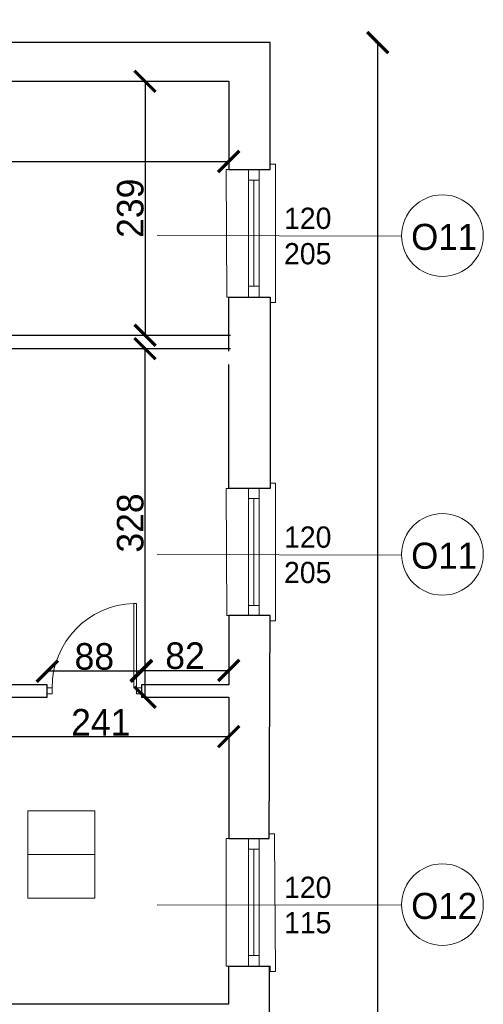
# Model space of a CAD drawing. Header units: centimetres. Extents: x -17621 to 77377, y -18613 to 66.
# Tile 112 of 173: x 28031 to 28467, y -7472 to -6545. Entities that reach past the tile are written whole.
import ezdxf

# ---------------------------------------------------------------- set-up
doc = ezdxf.new("R2010")
doc.units = ezdxf.units.CM
doc.layers.add('0-wymiarowanie rys.CAD', color=5, linetype='Continuous', lineweight=0, true_color=0x0000ff)
for name, color, linetype, lineweight in [('a_drzwi i okna', 2, 'Continuous', 0), ('a_inwentaryzacja', 141, 'Continuous', 0), ('a_wymiarowanie', 211, 'Continuous', 0), ('drzwi', 2, 'Continuous', 0), ('pomieszczenia', 191, 'Continuous', 5)]:
    doc.layers.add(name, color=color, linetype=linetype, lineweight=lineweight)
doc.layers.add('PDF3_A310 STOLARKA ZEWNĘTRZNA', color=7, linetype='Continuous')
doc.styles.add('PDF Century Gothic', font='GOTHIC.TTF')
doc.dimstyles.new('ISO-25', dxfattribs={"dimtxt": 25, "dimasz": 20, "dimexe": 0.6, "dimexo": 0.375, "dimtad": 1, "dimdec": 0, "dimtxsty": 'PDF Century Gothic', "dimblk": 'ARCHTICK', "dimcen": 2.5, "dimadec": 1, "dimazin": 0, "dimtfac": 1, "dimtdec": 0, "dimtmove": 0, "dimatfit": 3, "dimldrblk": 'ARCHTICK', "dimfxl": 2, "dimfxlon": 1, "dimarcsym": 0})

# ---------------------------------------------------------------- blocks, each defined once
blk = doc.blocks.new('_ArchTick')
at = {"color": 0, "linetype": 'ByBlock', "const_width": 0.15}
blk.add_lwpolyline([(-0.5, -0.5), (0.5, 0.5)], dxfattribs=at)
blk = doc.blocks.new('*D965')
at = {"layer": 'a_wymiarowanie', "color": 0, "linetype": 'Continuous', "lineweight": -2, "transparency": 16777216}
for p, q in [((28146.78, -6603.22), (28149.38, -6603.22)), ((28148.78, -6603.22), (28148.78, -6842.32)), ((28146.78, -6842.32), (28149.38, -6842.32))]:
    blk.add_line(p, q, dxfattribs=at)
at = {"layer": 'Defpoints', "color": 0, "linetype": 'Continuous', "transparency": 16777216}
for p in [(27657.83, -6603.22), (27660.43, -6842.32), (28148.78, -6842.32)]:
    blk.add_point(p, dxfattribs=at)
at = {"layer": 'a_wymiarowanie', "color": 0, "linetype": 'Continuous', "lineweight": -2, "transparency": 16777216, "xscale": 20, "yscale": 20, "zscale": 20}
for p, rotation in [((28148.78, -6603.22), 90), ((28148.78, -6842.32), 270)]:
    blk.add_blockref('_ArchTick', p, dxfattribs=dict(at, rotation=rotation))
at = {"layer": 'a_wymiarowanie', "color": 0, "linetype": 'Continuous', "lineweight": 0, "transparency": 16777216, "insert": (28135.02, -6722.77), "char_height": 25, "attachment_point": 5, "rotation": 90, "style": 'PDF Century Gothic'}
blk.add_mtext('239', dxfattribs=at)
blk = doc.blocks.new('*D966')
at = {"layer": 'a_wymiarowanie', "color": 0, "linetype": 'Continuous', "lineweight": -2, "transparency": 16777216}
for p, q in [((27657.83, -6676.75), (27657.83, -6679.35)), ((27657.83, -6678.75), (28227.57, -6678.75)), ((28227.57, -6676.75), (28227.57, -6679.35))]:
    blk.add_line(p, q, dxfattribs=at)
at = {"layer": 'Defpoints', "color": 0, "linetype": 'Continuous', "transparency": 16777216}
for p in [(27657.83, -6603.22), (28227.57, -6603.22), (28227.57, -6678.75)]:
    blk.add_point(p, dxfattribs=at)
at = {"layer": 'a_wymiarowanie', "color": 0, "linetype": 'Continuous', "lineweight": -2, "transparency": 16777216, "xscale": 20, "yscale": 20, "zscale": 20, "rotation": 180}
blk.add_blockref('_ArchTick', (27657.83, -6678.75), dxfattribs=at)
at = {"layer": 'a_wymiarowanie', "color": 0, "linetype": 'Continuous', "lineweight": -2, "transparency": 16777216, "xscale": 20, "yscale": 20, "zscale": 20}
blk.add_blockref('_ArchTick', (28227.57, -6678.75), dxfattribs=at)
at = {"layer": 'a_wymiarowanie', "color": 0, "linetype": 'Continuous', "lineweight": 0, "transparency": 16777216, "insert": (27942.7, -6664.99), "char_height": 25, "attachment_point": 5, "style": 'PDF Century Gothic'}
blk.add_mtext('570', dxfattribs=at)
blk = doc.blocks.new('*D967')
at = {"layer": 'a_wymiarowanie', "color": 0, "linetype": 'Continuous', "lineweight": -2, "transparency": 16777216}
for p, q in [((28146.78, -6855.02), (28149.38, -6855.02)), ((28148.78, -7183.18), (28148.78, -6855.02)), ((28146.78, -7183.18), (28149.38, -7183.18))]:
    blk.add_line(p, q, dxfattribs=at)
at = {"layer": 'Defpoints', "color": 0, "linetype": 'Continuous', "transparency": 16777216}
for p in [(27661.27, -6855.02), (28148.78, -6855.02), (27661.27, -7183.18)]:
    blk.add_point(p, dxfattribs=at)
at = {"layer": 'a_wymiarowanie', "color": 0, "linetype": 'Continuous', "lineweight": -2, "transparency": 16777216, "xscale": 20, "yscale": 20, "zscale": 20}
for p, rotation in [((28148.78, -6855.02), 90), ((28148.78, -7183.18), 270)]:
    blk.add_blockref('_ArchTick', p, dxfattribs=dict(at, rotation=rotation))
at = {"layer": 'a_wymiarowanie', "color": 0, "linetype": 'Continuous', "lineweight": 0, "transparency": 16777216, "insert": (28135.02, -7019.1), "char_height": 25, "attachment_point": 5, "rotation": 90, "style": 'PDF Century Gothic'}
blk.add_mtext('328', dxfattribs=at)
blk = doc.blocks.new('*D968')
at = {"layer": 'a_wymiarowanie', "color": 0, "linetype": 'Continuous', "lineweight": -2, "transparency": 16777216}
for p, q in [((28145.33, -7159.95), (28145.33, -7157.35)), ((28145.33, -7157.95), (28227.57, -7157.95)), ((28227.57, -7159.95), (28227.57, -7157.35))]:
    blk.add_line(p, q, dxfattribs=at)
at = {"layer": 'Defpoints', "color": 0, "linetype": 'Continuous', "transparency": 16777216}
for p in [(28227.57, -7157.95), (28145.33, -7171.33), (28227.57, -7171.33)]:
    blk.add_point(p, dxfattribs=at)
at = {"layer": 'a_wymiarowanie', "color": 0, "linetype": 'Continuous', "lineweight": -2, "transparency": 16777216, "xscale": 20, "yscale": 20, "zscale": 20, "rotation": 180}
blk.add_blockref('_ArchTick', (28145.33, -7157.95), dxfattribs=at)
at = {"layer": 'a_wymiarowanie', "color": 0, "linetype": 'Continuous', "lineweight": -2, "transparency": 16777216, "xscale": 20, "yscale": 20, "zscale": 20}
blk.add_blockref('_ArchTick', (28227.57, -7157.95), dxfattribs=at)
at = {"layer": 'a_wymiarowanie', "color": 0, "linetype": 'Continuous', "lineweight": 0, "transparency": 16777216, "insert": (28186.45, -7144.19), "char_height": 25, "attachment_point": 5, "style": 'PDF Century Gothic'}
blk.add_mtext('82', dxfattribs=at)
blk = doc.blocks.new('*D969')
at = {"layer": 'a_wymiarowanie', "color": 0, "linetype": 'Continuous', "lineweight": -2, "transparency": 16777216}
for p, q in [((28056.83, -7160.65), (28056.83, -7158.05)), ((28145.33, -7158.65), (28056.83, -7158.65)), ((28145.33, -7160.65), (28145.33, -7158.05))]:
    blk.add_line(p, q, dxfattribs=at)
at = {"layer": 'Defpoints', "color": 0, "linetype": 'Continuous', "transparency": 16777216}
for p in [(28056.83, -7158.65), (28145.33, -7174.45), (28056.83, -7183.18)]:
    blk.add_point(p, dxfattribs=at)
at = {"layer": 'a_wymiarowanie', "color": 0, "linetype": 'Continuous', "lineweight": -2, "transparency": 16777216, "xscale": 20, "yscale": 20, "zscale": 20, "rotation": 180}
blk.add_blockref('_ArchTick', (28056.83, -7158.65), dxfattribs=at)
at = {"layer": 'a_wymiarowanie', "color": 0, "linetype": 'Continuous', "lineweight": -2, "transparency": 16777216, "xscale": 20, "yscale": 20, "zscale": 20}
blk.add_blockref('_ArchTick', (28145.33, -7158.65), dxfattribs=at)
at = {"layer": 'a_wymiarowanie', "color": 0, "linetype": 'Continuous', "lineweight": 0, "transparency": 16777216, "insert": (28101.08, -7144.89), "char_height": 25, "attachment_point": 5, "style": 'PDF Century Gothic'}
blk.add_mtext('88', dxfattribs=at)
blk = doc.blocks.new('*D973')
at = {"layer": 'a_wymiarowanie', "color": 0, "linetype": 'Continuous', "lineweight": -2, "transparency": 16777216}
for p, q in [((27986.68, -7220.2), (27986.68, -7220.8)), ((27986.68, -7220.2), (28227.57, -7220.2)), ((28227.57, -7220.2), (28227.57, -7220.8))]:
    blk.add_line(p, q, dxfattribs=at)
at = {"layer": 'Defpoints', "color": 0, "linetype": 'Continuous', "transparency": 16777216}
for p in [(27986.68, -7220.2), (28227.57, -7220.2), (28227.57, -7220.2)]:
    blk.add_point(p, dxfattribs=at)
at = {"layer": 'a_wymiarowanie', "color": 0, "linetype": 'Continuous', "lineweight": -2, "transparency": 16777216, "xscale": 20, "yscale": 20, "zscale": 20, "rotation": 180}
blk.add_blockref('_ArchTick', (27986.68, -7220.2), dxfattribs=at)
at = {"layer": 'a_wymiarowanie', "color": 0, "linetype": 'Continuous', "lineweight": -2, "transparency": 16777216, "xscale": 20, "yscale": 20, "zscale": 20}
blk.add_blockref('_ArchTick', (28227.57, -7220.2), dxfattribs=at)
at = {"layer": 'a_wymiarowanie', "color": 0, "linetype": 'Continuous', "lineweight": 0, "transparency": 16777216, "insert": (28107.12, -7206.76), "char_height": 25, "attachment_point": 5, "style": 'PDF Century Gothic'}
blk.add_mtext('241', dxfattribs=at)
blk = doc.blocks.new('*D1098')
at = {"layer": '0-wymiarowanie rys.CAD', "color": 0, "linetype": 'Continuous', "lineweight": -2, "transparency": 16777216}
for p, q in [((28365.86, -6566.81), (28368.46, -6566.81)), ((28367.86, -10864.47), (28367.86, -6566.81)), ((28365.86, -10864.47), (28368.46, -10864.47))]:
    blk.add_line(p, q, dxfattribs=at)
at = {"layer": 'Defpoints', "color": 0, "linetype": 'Continuous', "transparency": 16777216}
for p in [(28263.13, -6566.81), (28367.86, -6566.81), (28263.13, -10864.47)]:
    blk.add_point(p, dxfattribs=at)
at = {"layer": '0-wymiarowanie rys.CAD', "color": 0, "linetype": 'Continuous', "lineweight": -2, "transparency": 16777216, "xscale": 20, "yscale": 20, "zscale": 20}
for p, rotation in [((28367.86, -6566.81), 90), ((28367.86, -10864.47), 270)]:
    blk.add_blockref('_ArchTick', p, dxfattribs=dict(at, rotation=rotation))
at = {"layer": '0-wymiarowanie rys.CAD', "color": 0, "linetype": 'Continuous', "transparency": 16777216, "insert": (28354.1, -8715.64), "char_height": 25, "attachment_point": 5, "rotation": 90, "style": 'PDF Century Gothic'}
blk.add_mtext('4298', dxfattribs=at)
blk = doc.blocks.new('*D1099')
at = {"layer": '0-wymiarowanie rys.CAD', "color": 0, "linetype": 'Continuous', "lineweight": -2, "transparency": 16777216}
for p, q in [((27654.38, -6335.86), (27654.38, -6333.26)), ((28263.13, -6333.86), (27654.38, -6333.86)), ((28263.13, -6335.86), (28263.13, -6333.26))]:
    blk.add_line(p, q, dxfattribs=at)
at = {"layer": 'Defpoints', "color": 0, "linetype": 'Continuous', "transparency": 16777216}
for p in [(27654.38, -6333.86), (27654.38, -6566.81), (28263.13, -6566.81)]:
    blk.add_point(p, dxfattribs=at)
at = {"layer": '0-wymiarowanie rys.CAD', "color": 0, "linetype": 'Continuous', "lineweight": -2, "transparency": 16777216, "xscale": 20, "yscale": 20, "zscale": 20, "rotation": 180}
blk.add_blockref('_ArchTick', (27654.38, -6333.86), dxfattribs=at)
at = {"layer": '0-wymiarowanie rys.CAD', "color": 0, "linetype": 'Continuous', "lineweight": -2, "transparency": 16777216, "xscale": 20, "yscale": 20, "zscale": 20}
blk.add_blockref('_ArchTick', (28263.13, -6333.86), dxfattribs=at)
at = {"layer": '0-wymiarowanie rys.CAD', "color": 0, "linetype": 'Continuous', "transparency": 16777216, "insert": (27958.75, -6320.11), "char_height": 25, "attachment_point": 5, "style": 'PDF Century Gothic'}
blk.add_mtext('609', dxfattribs=at)

msp = doc.modelspace()

# ---------------------------------------------------------------- linework, layer by layer
at = {"layer": 'a_drzwi i okna'}
for p, q in [((28390.33, -6749.12), (28160.15, -6748.55)), ((28390.33, -7049.29), (28160.15, -7048.71)), ((28390.33, -7379.06), (28160.15, -7378.48))]:
    msp.add_line(p, q, dxfattribs=at)
for centre in [(28428.76, -6748.5), (28428.76, -7048.66), (28428.76, -7378.44)]:
    msp.add_circle(centre, 38.43, dxfattribs=at)
at = {"layer": 'a_inwentaryzacja', "lineweight": 25}
for p, q in [((28227.57, -6857.22), (28227.57, -6806.42)), ((28227.57, -6806.42), (28266.52, -6806.42)), ((28266.52, -6806.42), (28266.52, -6986.76)), ((27660.43, -6842.32), (28229.3, -6842.32)), ((28229.3, -6855.02), (27661.27, -6855.02)), ((28227.57, -6986.76), (28227.57, -6869.92)), ((28266.52, -6986.76), (28227.57, -6986.76)), ((28227.57, -7471.9), (28227.57, -7436.34)), ((28227.57, -7436.34), (28265.67, -7436.34)), ((28265.67, -7436.34), (28265.67, -7556.56))]:
    msp.add_line(p, q, dxfattribs=at)
for points in [[(28227.57, -6603.22), (28227.57, -6686.19), (28266.52, -6686.19), (28266.52, -6566.81), (27654.38, -6566.81), (27654.38, -6527.02), (27557.01, -6527.02), (27557.01, -6564.27), (27633.27, -6564.27), (27633.27, -6711.59), (27660.43, -6711.59), (27660.43, -6603.22)], [(28227.57, -7316.11), (28265.67, -7316.11), (28266.52, -7106.14), (28227.57, -7106.14), (28227.57, -7171.33), (28145.33, -7171.33), (28145.33, -7183.18), (28227.57, -7183.18)]]:
    msp.add_lwpolyline(points, close=True, dxfattribs=at)
at = {"layer": 'a_inwentaryzacja', "linetype": 'Continuous', "lineweight": 25}
for points in [[(27986.68, -7183.18), (28056.83, -7183.18), (28056.83, -7171.33), (27661.27, -7171.33)], [(27986.68, -7471.9), (28227.57, -7471.9)]]:
    msp.add_lwpolyline(points, dxfattribs=at)
at = {"layer": 'drzwi'}
msp.add_lwpolyline([(28140.9, -7174.45), (28145.33, -7174.45), (28145.33, -7180.06), (28140.9, -7180.06), (28140.9, -7174.45), (28138.25, -7174.45), (28138.25, -7094.85), (28140.9, -7094.8), (28140.9, -7174.45)], dxfattribs=at)
msp.add_lwpolyline([(28061.25, -7174.45), (28056.83, -7174.45), (28056.83, -7180.06), (28061.25, -7180.06)], close=True, dxfattribs=at)
msp.add_arc((28140.79, -7174.3), 79.54, 91.83625, 180.1055, dxfattribs=at)
at = {"layer": 'PDF3_A310 STOLARKA ZEWNĘTRZNA', "lineweight": 5}
for points in [[(28225.88, -6806.42), (28266.52, -6806.42), (28266.52, -6811.5), (28271.6, -6811.5), (28271.6, -6686.19), (28271.6, -6681.11), (28266.52, -6681.11), (28266.52, -6686.19), (28225.03, -6686.19)], [(28246.2, -6806.42), (28246.2, -6796.26), (28246.2, -6696.35), (28246.2, -6686.19), (28256.36, -6686.19), (28256.36, -6696.35), (28256.36, -6796.26), (28256.36, -6806.42)], [(28225.88, -7106.14), (28266.52, -7106.14), (28266.52, -7111.22), (28271.6, -7111.22), (28271.6, -6986.76), (28271.6, -6981.68), (28266.52, -6981.68), (28266.52, -6986.76), (28225.03, -6986.76)], [(28246.2, -7106.14), (28246.2, -7096.82), (28246.2, -6996.07), (28246.2, -6986.76), (28256.36, -6986.76), (28256.36, -6996.07), (28256.36, -7096.82), (28256.36, -7106.14)], [(28225.03, -7436.34), (28266.52, -7436.34), (28266.52, -7441.42), (28271.6, -7441.42), (28270.75, -7316.11), (28270.75, -7311.88), (28265.67, -7311.88), (28265.67, -7316.11), (28225.03, -7316.11)], [(28246.2, -7436.34), (28246.2, -7426.18), (28246.2, -7326.27), (28246.2, -7316.11), (28256.36, -7316.11), (28256.36, -7326.27), (28256.36, -7426.18), (28256.36, -7436.34)]]:
    msp.add_lwpolyline(points, close=True, dxfattribs=at)
for points in [[(28256.36, -6696.35), (28246.2, -6696.35)], [(28251.28, -6796.26), (28251.28, -6696.35)], [(28256.36, -6796.26), (28246.2, -6796.26)], [(28256.36, -6996.07), (28246.2, -6996.07)], [(28251.28, -7096.82), (28251.28, -6996.07)], [(28256.36, -7096.82), (28246.2, -7096.82)], [(28256.36, -7326.27), (28246.2, -7326.27)], [(28251.28, -7426.18), (28251.28, -7326.27)], [(28256.36, -7426.18), (28246.2, -7426.18)]]:
    msp.add_lwpolyline(points, dxfattribs=at)
at = {"layer": 'pomieszczenia'}
msp.add_line((28038.44, -7331.28), (28101.52, -7331.28), dxfattribs=at)
msp.add_lwpolyline([(28038.44, -7290.11), (28101.52, -7290.11), (28101.52, -7372.45), (28038.44, -7372.45)], close=True, dxfattribs=at)

# ---------------------------------------------------------------- texts
at = {"layer": 'a_drzwi i okna', "style": 'PDF Century Gothic'}
for s, width, gutter_width, heights, insert, char_height, attachment_point in [('120\\P205', 179.8157, 12.5, [162.81], (28279.63, -6722.2), 20, 1), ('O11', 220.698, 15.34, [199.83], (28399.3, -6762.32), 24.547, 7), ('120\\P205', 179.8157, 12.5, [162.81], (28279.63, -7022.36), 20, 1), ('O11', 220.698, 15.34, [199.83], (28399.3, -7062.49), 24.547, 7), ('120\\P115', 179.8157, 12.5, [162.81], (28279.63, -7352.13), 20, 1), ('O12', 220.698, 15.34, [199.83], (28399.3, -7392.26), 24.547, 7)]:
    msp.add_mtext_dynamic_manual_height_columns(s, width=width, gutter_width=gutter_width, heights=heights, dxfattribs=dict(at, insert=insert, char_height=char_height, attachment_point=attachment_point))

# ---------------------------------------------------------------- dimensions: what is measured, and where the dimension line sits
at = {"layer": '0-wymiarowanie rys.CAD', "linetype": 'Continuous'}
dim = msp.add_linear_dim(base=(27654.38, -6333.86), p1=(28263.13, -6566.81), p2=(27654.38, -6566.81), dimstyle='ISO-25', dxfattribs=at)
dim.commit()
dim.dimension.update_dxf_attribs({"geometry": '*D1099', "text_midpoint": (27958.75, -6320.11)})
dim = msp.add_linear_dim(base=(28367.86, -6566.81), p1=(28263.13, -10864.47), p2=(28263.13, -6566.81), angle=90, dimstyle='ISO-25', dxfattribs=at)
dim.commit()
dim.dimension.update_dxf_attribs({"geometry": '*D1098', "text_midpoint": (28354.1, -8715.64)})
at = {"layer": 'a_wymiarowanie', "linetype": 'Continuous', "lineweight": 0}
for base, p1, p2, picture, middle in [((28148.78, -6842.32), (27657.83, -6603.22), (27660.43, -6842.32), '*D965', (28135.02, -6722.77)), ((28148.78, -6855.02), (27661.27, -7183.18), (27661.27, -6855.02), '*D967', (28135.02, -7019.1))]:
    dim = msp.add_linear_dim(base=base, p1=p1, p2=p2, angle=90, dimstyle='ISO-25', dxfattribs=at)
    dim.commit()
    dim.dimension.update_dxf_attribs({"geometry": picture, "text_midpoint": middle})
for base, p1, p2, picture, middle in [((28227.57, -6678.75), (27657.83, -6603.22), (28227.57, -6603.22), '*D966', (27942.7, -6664.99)), ((28056.8268, -7158.6469), (28145.3251, -7174.4507), (28056.8268, -7183.1838), '*D969', (28101.076, -7144.8931)), ((28227.57, -7157.95), (28145.33, -7171.33), (28227.57, -7171.33), '*D968', (28186.45, -7144.19))]:
    dim = msp.add_linear_dim(base=base, p1=p1, p2=p2, dimstyle='ISO-25', dxfattribs=at)
    dim.commit()
    dim.dimension.update_dxf_attribs({"geometry": picture, "text_midpoint": middle})
dim = msp.add_linear_dim(base=(28227.57, -7220.2), p1=(27986.68, -7220.2), p2=(28227.57, -7220.2), dimstyle='ISO-25', override={"dimtmove": 1}, dxfattribs=at)
dim.commit()
dim.dimension.update_dxf_attribs({"geometry": '*D973', "text_midpoint": (28107.12, -7206.76)})

doc.saveas('drawing.dxf')
